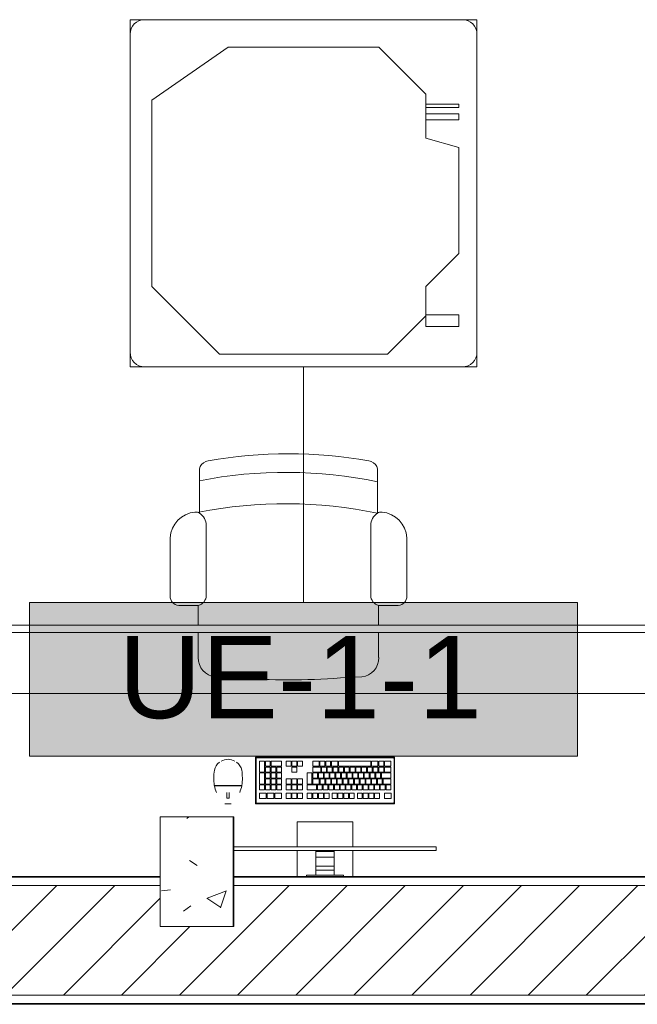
# Model space of a CAD drawing. Header units: metres. Extents: x 3 to 42.2, y -72.9 to -48.7.
# Tile 7 of 189: x 14.7 to 16.4, y -71.9 to -69.2. Entities that reach past the tile are written whole.
import ezdxf

# ---------------------------------------------------------------- set-up
doc = ezdxf.new("R2010")
doc.units = ezdxf.units.M
for name, color, linetype, lineweight in [('A-COLS', 7, 'Continuous', 18), ('A-FLOR', 7, 'Continuous', 18), ('A-GENM', 7, 'Continuous', 18), ('A-WALL', 7, 'Continuous', 18), ('A-WALL-PATT', 7, 'Continuous', 18), ('I-FURN', 7, 'Continuous', 18), ('M-EQPM', 7, 'Continuous', 18), ('S-COLS', 7, 'Continuous', 18)]:
    doc.layers.add(name, color=color, linetype=linetype, lineweight=lineweight)
doc.layers.add('M-EQPM-IDEN', color=1, linetype='Continuous', lineweight=9, true_color=0xff0000)
doc.styles.add('Arial_2', font='arial.ttf', dxfattribs={"height": 0.225})
pattern_1 = [(50, (21.555, -62.929), (0.546555, -0.047815), [0.05715, -0.62865]), (355, (21.555, -62.929), (-0.105728, 0.573166), [0.04572, -0.50292]), (100.451, (21.601, -62.933), (0.440828, 0.52535), [0.04857, -0.53427]), (46.184, (21.555, -62.776), (0.813237, -0.12613), [0.08573, -0.94298]), (96.636, (21.623, -62.787), (0.71221, 0.742287), [0.07286, -0.80141]), (351.184, (21.555, -62.776), (0.712217, 0.742274), [0.06858, -0.75438]), (21, (21.631, -62.814), (0.454846, -0.306795), [0.05715, -0.62865]), (326, (21.631, -62.814), (0.185405, 0.55256), [0.04572, -0.50292]), (71.451, (21.669, -62.84), (0.64025, 0.245763), [0.04857, -0.53427]), (37.5, (21.555, -62.929), (0.009261, 0.2536672), [0.02515, -0.47168, 0.02515, -0.48539, -0.50482]), (37.5, (21.555, -62.929), (0.009261, 0.2536672), [-1.007, 0.02515, -0.47968]), (7.5, (21.555, -62.929), (0.200456, 0.300546), [0.02515, -0.26594, 0.02515, -0.46025, -0.1924]), (7.5, (21.555, -62.929), (0.200456, 0.300546), [-0.77648, 0.02515, -0.16726]), (327.5, (21.385, -62.929), (0.4067682, -0.0171882), [0.02515, -0.16535, 0.02515, -0.56921, -0.78867]), (327.5, (21.385, -62.929), (0.4067682, -0.0171882), [-0.78486, 0.02515, -0.76352]), (317.5, (21.309, -62.929), (0.444383, 0.076279), [0.02515, -0.2225, 0.02515, -0.36957, -0.56007]), (317.5, (21.309, -62.929), (0.444383, 0.076279), [-0.64237, 0.02515, -0.53492])]

# ---------------------------------------------------------------- blocks, each defined once
blk = doc.blocks.new('CADEIRA GIRATÓRIA OPERACIONAL COM BRAÇO - High Back Fully Upholstered-1901921-1PAV')
at = {"layer": 'I-FURN', "color": 253, "true_color": 0xaaaaaa}
for p, q in [((-0.1421, -0.0052), (-0.2007, -0.0078)), ((0.2007, -0.0078), (0.1421, -0.0052)), ((-0.2469, -0.0612), (-0.2469, -0.1292)), ((0.2469, -0.1292), (0.2469, -0.0612)), ((-0.2469, -0.1492), (-0.2469, -0.2036)), ((0.2469, -0.2036), (0.2469, -0.1492)), ((-0.2469, -0.2036), (-0.3007, -0.2036)), ((0.3007, -0.2036), (0.2469, -0.2036)), ((-0.3242, -0.2293), (-0.3242, -0.3887)), ((-0.2252, -0.2315), (-0.2252, -0.4225)), ((0.2252, -0.2315), (0.2252, -0.4225)), ((0.3242, -0.3887), (0.3242, -0.2293)), ((-0.2439, -0.4559), (-0.2439, -0.5772)), ((0.2439, -0.5772), (0.2439, -0.4559))]:
    blk.add_line(p, q, dxfattribs=at)
for centre, radius, start, end in [((0, -1.953), 1.953, 85.8275, 94.1725), ((-0.195, -0.0595), 0.052, 96.2753, 181.8688), ((0.195, -0.0595), 0.052, 358.1312, 83.7247), ((-0.2983, -0.2293), 0.0259, 95.2759, 180), ((-0.2539, -0.2315), 0.0287, 360, 75.9119), ((0.2539, -0.2315), 0.0287, 104.0881, 180), ((0.2983, -0.2293), 0.0259, 360, 84.7241), ((-0.2492, -0.3843), 0.0751, 183.3831, 264.7806), ((0.2492, -0.3843), 0.0751, 275.2194, 356.6169), ((-0.2643, -0.4225), 0.0391, 301.4893, 360), ((0.2643, -0.4225), 0.0391, 180, 238.5107), ((-0.2543, -0.4408), 0.0184, 264.7806, 304.7545), ((0.0083, 0.7541), 1.236, 258.2294, 281.0827), ((0.2543, -0.4408), 0.0184, 235.2455, 275.2194), ((0.2543, -0.4408), 0.0184, 235.2455, 275.2194), ((0.0063, 0.6682), 1.236, 258.3229, 281.0827), ((-0.2192, -0.5734), 0.0249, 188.7931, 252.7089), ((0.2192, -0.5734), 0.0249, 287.2911, 351.2069), ((-0.1985, -0.5252), 0.0773, 248.6542, 253.5306), ((0, 0.6572), 1.2757, 260.0509, 279.9491), ((0.1985, -0.5252), 0.0773, 286.4694, 291.3458)]:
    blk.add_arc(centre, radius, start, end, dxfattribs=at)
blk = doc.blocks.new('COMPUTADOR_ TECLADO_MONITOR_MOUSE - Keyboard-V24-1PAV')
at = {"layer": 'A-GENM', "color": 253, "true_color": 0xaaaaaa}
for p, q in [((-0.0762, 0.1278), (-0.0762, 0.1989)), ((-0.0508, 0.1957), (-0.0508, 0.1989)), ((0.0508, 0.1957), (-0.0508, 0.1957)), ((-0.0254, 0.19), (-0.0254, 0.1957)), ((-0.0254, 0.19), (-0.0254, 0.182)), ((0.0254, 0.1957), (0.0254, 0.19)), ((0.0254, 0.182), (0.0254, 0.19)), ((0.0508, 0.1989), (0.0508, 0.1957)), ((0.0762, 0.1989), (0.0762, 0.1278)), ((-0.0254, 0.1711), (-0.0254, 0.182)), ((-0.0254, 0.182), (0.0254, 0.182)), ((-0.0254, 0.1461), (-0.0254, 0.1711)), ((-0.0254, 0.1711), (0.0254, 0.1711)), ((0.0254, 0.182), (0.0254, 0.1711)), ((0.0254, 0.1711), (0.0254, 0.1461)), ((-0.0254, 0.131), (-0.0254, 0.1461)), ((-0.0254, 0.1461), (0.0254, 0.1461)), ((0.0254, 0.1461), (0.0254, 0.131)), ((-0.3048, 0.1278), (-0.3048, 0.1183)), ((-0.3046, 0.1278), (-0.3048, 0.1278)), ((-0.2984, 0.1278), (-0.3048, 0.1278)), ((-0.3048, 0.1183), (-0.2984, 0.1183)), ((-0.3048, 0.1183), (-0.3046, 0.1183)), ((-0.2984, 0.1278), (0.2501, 0.1278)), ((0.2501, 0.1183), (-0.2984, 0.1183)), ((-0.0762, 0.0496), (-0.0762, 0.1183)), ((-0.0254, 0.1278), (-0.0254, 0.131)), ((-0.0254, 0.131), (0.0254, 0.131)), ((-0.0254, 0.1278), (0.0254, 0.1278)), ((0.0254, 0.131), (0.0254, 0.1278)), ((0.0762, 0.1183), (0.0762, 0.0496)), ((-0.0762, 0.0496), (0.0762, 0.0496)), ((-0.1905, 0), (0.1905, 0)), ((-0.1905, -0.127), (-0.1905, 0)), ((-0.1889, -0.0032), (-0.1889, -0.1238)), ((0.1873, -0.0016), (-0.1873, -0.0016)), ((-0.1632, -0.0146), (-0.1808, -0.0146)), ((-0.1808, -0.0146), (-0.1808, -0.0285)), ((-0.1632, -0.0285), (-0.1632, -0.0146)), ((-0.1358, -0.0146), (-0.149, -0.0146)), ((-0.149, -0.0146), (-0.149, -0.0285)), ((-0.1358, -0.0285), (-0.1358, -0.0146)), ((-0.1201, -0.0146), (-0.1333, -0.0146)), ((-0.1333, -0.0146), (-0.1333, -0.0285)), ((-0.1201, -0.0285), (-0.1201, -0.0146)), ((-0.1044, -0.0146), (-0.1177, -0.0146)), ((-0.1177, -0.0146), (-0.1177, -0.0285)), ((-0.1044, -0.0285), (-0.1044, -0.0146)), ((-0.0887, -0.0146), (-0.102, -0.0146)), ((-0.102, -0.0146), (-0.102, -0.0285)), ((-0.0887, -0.0285), (-0.0887, -0.0146)), ((-0.0668, -0.0146), (-0.0801, -0.0146)), ((-0.0801, -0.0146), (-0.0801, -0.0285)), ((-0.0668, -0.0285), (-0.0668, -0.0146)), ((-0.0512, -0.0146), (-0.0644, -0.0146)), ((-0.0644, -0.0146), (-0.0644, -0.0285)), ((-0.0512, -0.0285), (-0.0512, -0.0146)), ((-0.0355, -0.0146), (-0.0488, -0.0146)), ((-0.0488, -0.0146), (-0.0488, -0.0285)), ((-0.0355, -0.0285), (-0.0355, -0.0146)), ((-0.0198, -0.0146), (-0.0331, -0.0146)), ((-0.0331, -0.0146), (-0.0331, -0.0285)), ((-0.0198, -0.0285), (-0.0198, -0.0146)), ((0.0021, -0.0146), (-0.0112, -0.0146)), ((-0.0112, -0.0146), (-0.0112, -0.0285)), ((0.0021, -0.0285), (0.0021, -0.0146)), ((0.0177, -0.0146), (0.0045, -0.0146)), ((0.0045, -0.0146), (0.0045, -0.0285)), ((0.0177, -0.0285), (0.0177, -0.0146)), ((0.0334, -0.0146), (0.0202, -0.0146)), ((0.0202, -0.0146), (0.0202, -0.0285)), ((0.0334, -0.0285), (0.0334, -0.0146)), ((0.0491, -0.0146), (0.0358, -0.0146)), ((0.0358, -0.0146), (0.0358, -0.0285)), ((0.0491, -0.0285), (0.0491, -0.0146)), ((0.075, -0.0146), (0.0617, -0.0146)), ((0.0617, -0.0146), (0.0617, -0.0285)), ((0.075, -0.0285), (0.075, -0.0146)), ((0.0906, -0.0146), (0.0774, -0.0146)), ((0.0774, -0.0146), (0.0774, -0.0285)), ((0.0906, -0.0285), (0.0906, -0.0146)), ((0.1063, -0.0146), (0.093, -0.0146)), ((0.093, -0.0146), (0.093, -0.0285)), ((0.1063, -0.0285), (0.1063, -0.0146)), ((0.1372, -0.0146), (0.1188, -0.0146)), ((0.1188, -0.0146), (0.1188, -0.0285)), ((0.1372, -0.0285), (0.1372, -0.0146)), ((0.1581, -0.0146), (0.1398, -0.0146)), ((0.1398, -0.0146), (0.1398, -0.0285)), ((0.1581, -0.0285), (0.1581, -0.0146)), ((0.1791, -0.0146), (0.1607, -0.0146)), ((0.1607, -0.0146), (0.1607, -0.0285)), ((0.1791, -0.0285), (0.1791, -0.0146)), ((0.1889, -0.1238), (0.1889, -0.0032)), ((0.1905, 0), (0.1905, -0.127)), ((0.2742, 0), (0.2569, 0)), ((0.2686, -0.0156), (0.2622, -0.0156)), ((0.2622, -0.0156), (0.2622, -0.0303)), ((0.2686, -0.0303), (0.2686, -0.0156)), ((-0.1808, -0.0285), (-0.1632, -0.0285)), ((-0.1671, -0.0376), (-0.1804, -0.0376)), ((-0.1804, -0.0376), (-0.1804, -0.0515)), ((-0.1804, -0.0515), (-0.1671, -0.0515)), ((-0.1671, -0.0515), (-0.1671, -0.0376)), ((-0.1514, -0.0376), (-0.1647, -0.0376)), ((-0.1647, -0.0376), (-0.1647, -0.0515)), ((-0.1647, -0.0515), (-0.1514, -0.0515)), ((-0.1514, -0.0515), (-0.1514, -0.0376)), ((-0.149, -0.0285), (-0.1358, -0.0285)), ((-0.1358, -0.0376), (-0.149, -0.0376)), ((-0.149, -0.0376), (-0.149, -0.0515)), ((-0.149, -0.0515), (-0.1358, -0.0515)), ((-0.1358, -0.0515), (-0.1358, -0.0376)), ((-0.1333, -0.0285), (-0.1201, -0.0285)), ((-0.1201, -0.0376), (-0.1333, -0.0376)), ((-0.1333, -0.0376), (-0.1333, -0.0515)), ((-0.1333, -0.0515), (-0.1201, -0.0515)), ((-0.1201, -0.0515), (-0.1201, -0.0376)), ((-0.1177, -0.0285), (-0.1044, -0.0285)), ((-0.1044, -0.0376), (-0.1177, -0.0376)), ((-0.1177, -0.0376), (-0.1177, -0.0515)), ((-0.1177, -0.0515), (-0.1044, -0.0515)), ((-0.1044, -0.0515), (-0.1044, -0.0376)), ((-0.102, -0.0285), (-0.0887, -0.0285)), ((-0.0887, -0.0376), (-0.102, -0.0376)), ((-0.102, -0.0376), (-0.102, -0.0515)), ((-0.102, -0.0515), (-0.0887, -0.0515)), ((-0.0887, -0.0515), (-0.0887, -0.0376)), ((-0.0731, -0.0376), (-0.0863, -0.0376)), ((-0.0863, -0.0376), (-0.0863, -0.0515)), ((-0.0863, -0.0515), (-0.0731, -0.0515)), ((-0.0801, -0.0285), (-0.0668, -0.0285)), ((-0.0731, -0.0515), (-0.0731, -0.0376)), ((-0.0574, -0.0376), (-0.0706, -0.0376)), ((-0.0706, -0.0376), (-0.0706, -0.0515)), ((-0.0706, -0.0515), (-0.0574, -0.0515)), ((-0.0644, -0.0285), (-0.0512, -0.0285)), ((-0.0574, -0.0515), (-0.0574, -0.0376)), ((-0.0417, -0.0376), (-0.055, -0.0376)), ((-0.055, -0.0376), (-0.055, -0.0515)), ((-0.055, -0.0515), (-0.0417, -0.0515)), ((-0.0488, -0.0285), (-0.0355, -0.0285)), ((-0.0417, -0.0515), (-0.0417, -0.0376)), ((-0.026, -0.0376), (-0.0393, -0.0376)), ((-0.0393, -0.0376), (-0.0393, -0.0515)), ((-0.0393, -0.0515), (-0.026, -0.0515)), ((-0.0331, -0.0285), (-0.0198, -0.0285)), ((-0.026, -0.0515), (-0.026, -0.0376)), ((-0.0103, -0.0376), (-0.0236, -0.0376)), ((-0.0236, -0.0376), (-0.0236, -0.0515)), ((-0.0236, -0.0515), (-0.0103, -0.0515)), ((-0.0112, -0.0285), (0.0021, -0.0285)), ((-0.0103, -0.0515), (-0.0103, -0.0376)), ((0.0053, -0.0376), (-0.0079, -0.0376)), ((-0.0079, -0.0376), (-0.0079, -0.0515)), ((-0.0079, -0.0515), (0.0053, -0.0515)), ((0.0045, -0.0285), (0.0177, -0.0285)), ((0.0053, -0.0515), (0.0053, -0.0376)), ((0.021, -0.0376), (0.0077, -0.0376)), ((0.0077, -0.0376), (0.0077, -0.0515)), ((0.0077, -0.0515), (0.021, -0.0515)), ((0.0202, -0.0285), (0.0334, -0.0285)), ((0.021, -0.0515), (0.021, -0.0376)), ((0.0491, -0.0376), (0.0234, -0.0376)), ((0.0234, -0.0376), (0.0234, -0.0515)), ((0.0234, -0.0515), (0.0491, -0.0515)), ((0.0358, -0.0285), (0.0491, -0.0285)), ((0.0491, -0.0515), (0.0491, -0.0376)), ((0.0617, -0.0285), (0.075, -0.0285)), ((0.075, -0.0376), (0.0617, -0.0376)), ((0.0617, -0.0376), (0.0617, -0.0515)), ((0.0617, -0.0515), (0.075, -0.0515)), ((0.075, -0.0515), (0.075, -0.0376)), ((0.0774, -0.0285), (0.0906, -0.0285)), ((0.0906, -0.0376), (0.0774, -0.0376)), ((0.0774, -0.0376), (0.0774, -0.0515)), ((0.0774, -0.0515), (0.0906, -0.0515)), ((0.0906, -0.0515), (0.0906, -0.0376)), ((0.093, -0.0285), (0.1063, -0.0285)), ((0.1063, -0.0376), (0.093, -0.0376)), ((0.093, -0.0376), (0.093, -0.0515)), ((0.093, -0.0515), (0.1063, -0.0515)), ((0.1063, -0.0515), (0.1063, -0.0376)), ((0.1188, -0.0285), (0.1372, -0.0285)), ((0.1321, -0.0376), (0.1188, -0.0376)), ((0.1188, -0.0376), (0.1188, -0.0515)), ((0.1188, -0.0515), (0.1321, -0.0515)), ((0.1321, -0.0515), (0.1321, -0.0376)), ((0.1477, -0.0376), (0.1345, -0.0376)), ((0.1345, -0.0376), (0.1345, -0.0515)), ((0.1345, -0.0515), (0.1477, -0.0515)), ((0.1398, -0.0285), (0.1581, -0.0285)), ((0.1477, -0.0515), (0.1477, -0.0376)), ((0.1634, -0.0376), (0.1501, -0.0376)), ((0.1501, -0.0376), (0.1501, -0.0515)), ((0.1501, -0.0515), (0.1634, -0.0515)), ((0.1607, -0.0285), (0.1791, -0.0285)), ((0.1634, -0.0515), (0.1634, -0.0376)), ((0.1791, -0.0376), (0.1658, -0.0376)), ((0.1658, -0.0376), (0.1658, -0.0515)), ((0.1658, -0.0515), (0.1791, -0.0515)), ((0.1791, -0.0515), (0.1791, -0.0376)), ((0.3031, -0.0502), (0.228, -0.0502)), ((0.303, -0.0493), (0.2281, -0.0493)), ((0.229, -0.0493), (0.229, -0.0502)), ((0.229, -0.0502), (0.229, -0.0493)), ((0.3022, -0.0502), (0.3022, -0.0493)), ((0.3022, -0.0493), (0.3022, -0.0502)), ((-0.1591, -0.0539), (-0.1804, -0.0539)), ((-0.1804, -0.0539), (-0.1804, -0.0678)), ((-0.1804, -0.0678), (-0.1591, -0.0678)), ((-0.1547, -0.0702), (-0.1804, -0.0702)), ((-0.1804, -0.0702), (-0.1804, -0.0841)), ((-0.1591, -0.0678), (-0.1591, -0.0539)), ((-0.1434, -0.0539), (-0.1566, -0.0539)), ((-0.1566, -0.0539), (-0.1566, -0.0678)), ((-0.1566, -0.0678), (-0.1434, -0.0678)), ((-0.1547, -0.0841), (-0.1547, -0.0702)), ((-0.139, -0.0702), (-0.1523, -0.0702)), ((-0.1523, -0.0702), (-0.1523, -0.0841)), ((-0.1434, -0.0678), (-0.1434, -0.0539)), ((-0.1277, -0.0539), (-0.141, -0.0539)), ((-0.141, -0.0539), (-0.141, -0.0678)), ((-0.141, -0.0678), (-0.1277, -0.0678)), ((-0.139, -0.0841), (-0.139, -0.0702)), ((-0.1233, -0.0702), (-0.1366, -0.0702)), ((-0.1366, -0.0702), (-0.1366, -0.0841)), ((-0.1277, -0.0678), (-0.1277, -0.0539)), ((-0.112, -0.0539), (-0.1253, -0.0539)), ((-0.1253, -0.0539), (-0.1253, -0.0678)), ((-0.1253, -0.0678), (-0.112, -0.0678)), ((-0.1233, -0.0841), (-0.1233, -0.0702)), ((-0.1076, -0.0702), (-0.1209, -0.0702)), ((-0.1209, -0.0702), (-0.1209, -0.0841)), ((-0.112, -0.0678), (-0.112, -0.0539)), ((-0.0964, -0.0539), (-0.1096, -0.0539)), ((-0.1096, -0.0539), (-0.1096, -0.0678)), ((-0.1096, -0.0678), (-0.0964, -0.0678)), ((-0.1076, -0.0841), (-0.1076, -0.0702)), ((-0.092, -0.0702), (-0.1052, -0.0702)), ((-0.1052, -0.0702), (-0.1052, -0.0841)), ((-0.0964, -0.0678), (-0.0964, -0.0539)), ((-0.0807, -0.0539), (-0.0939, -0.0539)), ((-0.0939, -0.0539), (-0.0939, -0.0678)), ((-0.0939, -0.0678), (-0.0807, -0.0678)), ((-0.092, -0.0841), (-0.092, -0.0702)), ((-0.0763, -0.0702), (-0.0896, -0.0702)), ((-0.0896, -0.0702), (-0.0896, -0.0841)), ((-0.0807, -0.0678), (-0.0807, -0.0539)), ((-0.065, -0.0539), (-0.0783, -0.0539)), ((-0.0783, -0.0539), (-0.0783, -0.0678)), ((-0.0783, -0.0678), (-0.065, -0.0678)), ((-0.0763, -0.0841), (-0.0763, -0.0702)), ((-0.0606, -0.0702), (-0.0739, -0.0702)), ((-0.0739, -0.0702), (-0.0739, -0.0841)), ((-0.065, -0.0678), (-0.065, -0.0539)), ((-0.0493, -0.0539), (-0.0626, -0.0539)), ((-0.0626, -0.0539), (-0.0626, -0.0678)), ((-0.0626, -0.0678), (-0.0493, -0.0678)), ((-0.0606, -0.0841), (-0.0606, -0.0702)), ((-0.0449, -0.0702), (-0.0582, -0.0702)), ((-0.0582, -0.0702), (-0.0582, -0.0841)), ((-0.0493, -0.0678), (-0.0493, -0.0539)), ((-0.0336, -0.0539), (-0.0469, -0.0539)), ((-0.0469, -0.0539), (-0.0469, -0.0678)), ((-0.0469, -0.0678), (-0.0336, -0.0678)), ((-0.0449, -0.0841), (-0.0449, -0.0702)), ((-0.0293, -0.0702), (-0.0425, -0.0702)), ((-0.0425, -0.0702), (-0.0425, -0.0841)), ((-0.0336, -0.0678), (-0.0336, -0.0539)), ((-0.018, -0.0539), (-0.0312, -0.0539)), ((-0.0312, -0.0539), (-0.0312, -0.0678)), ((-0.0312, -0.0678), (-0.018, -0.0678)), ((-0.0293, -0.0841), (-0.0293, -0.0702)), ((-0.0136, -0.0702), (-0.0268, -0.0702)), ((-0.0268, -0.0702), (-0.0268, -0.0841)), ((-0.018, -0.0678), (-0.018, -0.0539)), ((-0.0023, -0.0539), (-0.0156, -0.0539)), ((-0.0156, -0.0539), (-0.0156, -0.0678)), ((-0.0156, -0.0678), (-0.0023, -0.0678)), ((-0.0136, -0.0841), (-0.0136, -0.0702)), ((0.0021, -0.0702), (-0.0112, -0.0702)), ((-0.0112, -0.0702), (-0.0112, -0.0841)), ((-0.0023, -0.0678), (-0.0023, -0.0539)), ((0.0134, -0.0539), (0.0001, -0.0539)), ((0.0001, -0.0539), (0.0001, -0.0678)), ((0.0001, -0.0678), (0.0134, -0.0678)), ((0.0021, -0.0841), (0.0021, -0.0702)), ((0.0178, -0.0702), (0.0045, -0.0702)), ((0.0045, -0.0702), (0.0045, -0.0841)), ((0.0134, -0.0678), (0.0134, -0.0539)), ((0.0334, -0.0539), (0.0158, -0.0539)), ((0.0158, -0.0539), (0.0158, -0.0678)), ((0.0158, -0.0678), (0.0334, -0.0678)), ((0.0178, -0.0841), (0.0178, -0.0702)), ((0.0334, -0.0702), (0.0202, -0.0702)), ((0.0202, -0.0702), (0.0202, -0.0841)), ((0.0334, -0.0678), (0.0334, -0.0539)), ((0.0334, -0.0841), (0.0334, -0.0702)), ((0.0491, -0.0539), (0.0359, -0.0539)), ((0.0359, -0.0539), (0.0359, -0.0841)), ((0.0491, -0.0841), (0.0491, -0.0539)), ((0.0617, -0.0539), (0.0617, -0.0678)), ((0.075, -0.0539), (0.0617, -0.0539)), ((0.0617, -0.0678), (0.075, -0.0678)), ((0.075, -0.0678), (0.075, -0.0539)), ((0.0774, -0.0539), (0.0774, -0.0678)), ((0.0906, -0.0539), (0.0774, -0.0539)), ((0.0774, -0.0678), (0.0906, -0.0678)), ((0.0906, -0.0678), (0.0906, -0.0539)), ((0.093, -0.0539), (0.093, -0.0678)), ((0.1063, -0.0539), (0.093, -0.0539)), ((0.093, -0.0678), (0.1063, -0.0678)), ((0.1063, -0.0678), (0.1063, -0.0539)), ((0.1321, -0.0539), (0.1188, -0.0539)), ((0.1188, -0.0539), (0.1188, -0.0678)), ((0.1188, -0.0678), (0.1321, -0.0678)), ((0.1321, -0.0702), (0.1188, -0.0702)), ((0.1188, -0.0702), (0.1188, -0.0841)), ((0.1321, -0.0678), (0.1321, -0.0539)), ((0.1321, -0.0841), (0.1321, -0.0702)), ((0.1477, -0.0539), (0.1345, -0.0539)), ((0.1345, -0.0539), (0.1345, -0.0678)), ((0.1345, -0.0678), (0.1477, -0.0678)), ((0.1477, -0.0702), (0.1345, -0.0702)), ((0.1345, -0.0702), (0.1345, -0.0841)), ((0.1477, -0.0678), (0.1477, -0.0539)), ((0.1477, -0.0841), (0.1477, -0.0702)), ((0.1634, -0.0539), (0.1501, -0.0539)), ((0.1501, -0.0539), (0.1501, -0.0678)), ((0.1501, -0.0678), (0.1634, -0.0678)), ((0.1634, -0.0702), (0.1501, -0.0702)), ((0.1501, -0.0702), (0.1501, -0.0841)), ((0.1634, -0.0678), (0.1634, -0.0539)), ((0.1634, -0.0841), (0.1634, -0.0702)), ((0.1791, -0.0539), (0.1658, -0.0539)), ((0.1658, -0.0539), (0.1658, -0.0841)), ((0.1791, -0.0841), (0.1791, -0.0539)), ((-0.1804, -0.0841), (-0.1547, -0.0841)), ((-0.163, -0.0865), (-0.1804, -0.0865)), ((-0.1804, -0.0865), (-0.1804, -0.1004)), ((-0.1804, -0.1004), (-0.163, -0.1004)), ((-0.163, -0.1028), (-0.1804, -0.1028)), ((-0.1804, -0.1028), (-0.1804, -0.1167)), ((-0.163, -0.1004), (-0.163, -0.0865)), ((-0.163, -0.1167), (-0.163, -0.1028)), ((-0.1473, -0.0865), (-0.1606, -0.0865)), ((-0.1606, -0.0865), (-0.1606, -0.1004)), ((-0.1606, -0.1004), (-0.1473, -0.1004)), ((-0.1473, -0.1028), (-0.1606, -0.1028)), ((-0.1606, -0.1028), (-0.1606, -0.1167)), ((-0.1523, -0.0841), (-0.139, -0.0841)), ((-0.1473, -0.1004), (-0.1473, -0.0865)), ((-0.1473, -0.1167), (-0.1473, -0.1028)), ((-0.1317, -0.0865), (-0.1449, -0.0865)), ((-0.1449, -0.0865), (-0.1449, -0.1004)), ((-0.1449, -0.1004), (-0.1317, -0.1004)), ((-0.1275, -0.1028), (-0.1449, -0.1028)), ((-0.1449, -0.1028), (-0.1449, -0.1167)), ((-0.1366, -0.0841), (-0.1233, -0.0841)), ((-0.1317, -0.1004), (-0.1317, -0.0865)), ((-0.116, -0.0865), (-0.1292, -0.0865)), ((-0.1292, -0.0865), (-0.1292, -0.1004)), ((-0.1292, -0.1004), (-0.116, -0.1004)), ((-0.1275, -0.1167), (-0.1275, -0.1028)), ((-0.0372, -0.1028), (-0.1251, -0.1028)), ((-0.1251, -0.1028), (-0.1251, -0.1167)), ((-0.1209, -0.0841), (-0.1076, -0.0841)), ((-0.116, -0.1004), (-0.116, -0.0865)), ((-0.1003, -0.0865), (-0.1136, -0.0865)), ((-0.1136, -0.0865), (-0.1136, -0.1004)), ((-0.1136, -0.1004), (-0.1003, -0.1004)), ((-0.1052, -0.0841), (-0.092, -0.0841)), ((-0.1003, -0.1004), (-0.1003, -0.0865)), ((-0.0846, -0.0865), (-0.0979, -0.0865)), ((-0.0979, -0.0865), (-0.0979, -0.1004)), ((-0.0979, -0.1004), (-0.0846, -0.1004)), ((-0.0896, -0.0841), (-0.0763, -0.0841)), ((-0.0846, -0.1004), (-0.0846, -0.0865)), ((-0.069, -0.0865), (-0.0822, -0.0865)), ((-0.0822, -0.0865), (-0.0822, -0.1004)), ((-0.0822, -0.1004), (-0.069, -0.1004)), ((-0.0739, -0.0841), (-0.0606, -0.0841)), ((-0.069, -0.1004), (-0.069, -0.0865)), ((-0.0533, -0.0865), (-0.0665, -0.0865)), ((-0.0665, -0.0865), (-0.0665, -0.1004)), ((-0.0665, -0.1004), (-0.0533, -0.1004)), ((-0.0582, -0.0841), (-0.0449, -0.0841)), ((-0.0533, -0.1004), (-0.0533, -0.0865)), ((-0.0376, -0.0865), (-0.0509, -0.0865)), ((-0.0509, -0.0865), (-0.0509, -0.1004)), ((-0.0509, -0.1004), (-0.0376, -0.1004)), ((-0.0425, -0.0841), (-0.0293, -0.0841)), ((-0.0376, -0.1004), (-0.0376, -0.0865)), ((-0.0372, -0.1167), (-0.0372, -0.1028)), ((-0.0219, -0.0865), (-0.0352, -0.0865)), ((-0.0352, -0.0865), (-0.0352, -0.1004)), ((-0.0352, -0.1004), (-0.0219, -0.1004)), ((-0.0176, -0.1028), (-0.0348, -0.1028)), ((-0.0348, -0.1028), (-0.0348, -0.1167)), ((-0.0268, -0.0841), (-0.0136, -0.0841)), ((-0.0219, -0.1004), (-0.0219, -0.0865)), ((-0.0062, -0.0865), (-0.0195, -0.0865)), ((-0.0195, -0.0865), (-0.0195, -0.1004)), ((-0.0195, -0.1004), (-0.0062, -0.1004)), ((-0.0176, -0.1167), (-0.0176, -0.1028)), ((-0.0019, -0.1028), (-0.0152, -0.1028)), ((-0.0152, -0.1028), (-0.0152, -0.1167)), ((-0.0112, -0.0841), (0.0021, -0.0841)), ((-0.0062, -0.1004), (-0.0062, -0.0865)), ((0.0094, -0.0865), (-0.0038, -0.0865)), ((-0.0038, -0.0865), (-0.0038, -0.1004)), ((-0.0038, -0.1004), (0.0094, -0.1004)), ((-0.0019, -0.1167), (-0.0019, -0.1028)), ((0.0138, -0.1028), (0.0005, -0.1028)), ((0.0005, -0.1028), (0.0005, -0.1167)), ((0.0045, -0.0841), (0.0178, -0.0841)), ((0.0094, -0.1004), (0.0094, -0.0865)), ((0.0334, -0.0865), (0.0118, -0.0865)), ((0.0118, -0.0865), (0.0118, -0.1004)), ((0.0118, -0.1004), (0.0334, -0.1004)), ((0.0138, -0.1167), (0.0138, -0.1028)), ((0.0334, -0.1028), (0.0162, -0.1028)), ((0.0162, -0.1028), (0.0162, -0.1167)), ((0.0202, -0.0841), (0.0334, -0.0841)), ((0.0334, -0.1004), (0.0334, -0.0865)), ((0.0334, -0.1167), (0.0334, -0.1028)), ((0.0359, -0.0841), (0.0491, -0.0841)), ((0.0617, -0.1028), (0.0617, -0.1167)), ((0.075, -0.1028), (0.0617, -0.1028)), ((0.075, -0.1167), (0.075, -0.1028)), ((0.0906, -0.0865), (0.0774, -0.0865)), ((0.0774, -0.0865), (0.0774, -0.1004)), ((0.0774, -0.1004), (0.0906, -0.1004)), ((0.0774, -0.1028), (0.0774, -0.1167)), ((0.0906, -0.1028), (0.0774, -0.1028)), ((0.0906, -0.1004), (0.0906, -0.0865)), ((0.0906, -0.1167), (0.0906, -0.1028)), ((0.093, -0.1028), (0.093, -0.1167)), ((0.1063, -0.1028), (0.093, -0.1028)), ((0.1063, -0.1167), (0.1063, -0.1028)), ((0.1188, -0.0841), (0.1321, -0.0841)), ((0.1321, -0.0865), (0.1188, -0.0865)), ((0.1188, -0.0865), (0.1188, -0.1004)), ((0.1188, -0.1004), (0.1321, -0.1004)), ((0.1477, -0.1028), (0.1188, -0.1028)), ((0.1188, -0.1028), (0.1188, -0.1167)), ((0.1321, -0.1004), (0.1321, -0.0865)), ((0.1345, -0.0841), (0.1477, -0.0841)), ((0.1477, -0.0865), (0.1345, -0.0865)), ((0.1345, -0.0865), (0.1345, -0.1004)), ((0.1345, -0.1004), (0.1477, -0.1004)), ((0.1477, -0.1004), (0.1477, -0.0865)), ((0.1477, -0.1167), (0.1477, -0.1028)), ((0.1501, -0.0841), (0.1634, -0.0841)), ((0.1634, -0.0865), (0.1501, -0.0865)), ((0.1501, -0.0865), (0.1501, -0.1004)), ((0.1501, -0.1004), (0.1634, -0.1004)), ((0.1634, -0.1028), (0.1501, -0.1028)), ((0.1501, -0.1028), (0.1501, -0.1167)), ((0.1634, -0.1004), (0.1634, -0.0865)), ((0.1634, -0.1167), (0.1634, -0.1028)), ((0.1658, -0.0841), (0.1791, -0.0841)), ((0.1791, -0.0865), (0.1658, -0.0865)), ((0.1658, -0.0865), (0.1658, -0.1167)), ((0.1791, -0.1167), (0.1791, -0.0865)), ((0.1905, -0.127), (-0.1905, -0.127)), ((-0.1873, -0.1254), (0.1873, -0.1254)), ((-0.1804, -0.1167), (-0.163, -0.1167)), ((-0.1606, -0.1167), (-0.1473, -0.1167)), ((-0.1449, -0.1167), (-0.1275, -0.1167)), ((-0.1251, -0.1167), (-0.0372, -0.1167)), ((-0.0348, -0.1167), (-0.0176, -0.1167)), ((-0.0152, -0.1167), (-0.0019, -0.1167)), ((0.0005, -0.1167), (0.0138, -0.1167)), ((0.0162, -0.1167), (0.0334, -0.1167)), ((0.0617, -0.1167), (0.075, -0.1167)), ((0.0774, -0.1167), (0.0906, -0.1167)), ((0.093, -0.1167), (0.1063, -0.1167)), ((0.1188, -0.1167), (0.1477, -0.1167)), ((0.1501, -0.1167), (0.1634, -0.1167)), ((0.1658, -0.1167), (0.1791, -0.1167))]:
    blk.add_line(p, q, dxfattribs=at)
for centre, radius, start, end in [((-0.1873, -0.0032), 0.00159, 90, 180), ((0.1873, -0.0032), 0.00159, 0, 90), ((0.3509, -0.0704), 0.1246, 170.6435, 189.7343), ((0.3085, -0.0631), 0.0815, 156.5946, 170.2657), ((0.2227, -0.0631), 0.0815, 9.7343, 23.4054), ((0.1802, -0.0704), 0.1246, 350.2657, 9.3565), ((0.2619, -0.0857), 0.0343, 189.7343, 235.0949), ((0.2692, -0.0857), 0.0343, 304.9051, 350.2657), ((-0.1873, -0.1238), 0.00159, 180, 270), ((0.1873, -0.1238), 0.00159, 270, 0), ((0.2697, -0.0694), 0.0523, 244.5006, 265.4994), ((0.2615, -0.0694), 0.0523, 274.5006, 295.4994)]:
    blk.add_arc(centre, radius, start, end, dxfattribs=at)
blk = doc.blocks.new('Concreto-Retangular-Coluna - 20 X 30-8710665-1PAV')
at = {"layer": 'S-COLS', "true_color": 0xaaaaaa}
h = blk.add_hatch(dxfattribs=at)
h.set_pattern_fill('FP_8', color=253, style=0, pattern_type=2)
h.set_pattern_definition([(50, (6.395, 8.651), (0.546555, -0.047815), [0.05715, -0.62865]), (355, (6.395, 8.651), (-0.105728, 0.573166), [0.04572, -0.50292]), (100.451, (6.441, 8.647), (0.440828, 0.52535), [0.04857, -0.53427]), (46.184, (6.395, 8.803), (0.813237, -0.12613), [0.08573, -0.94298]), (96.636, (6.463, 8.792), (0.71221, 0.74229), [0.07286, -0.80141]), (351.184, (6.395, 8.803), (0.712217, 0.742274), [0.06858, -0.75438]), (21, (6.472, 8.765), (0.454846, -0.306795), [0.05715, -0.62865]), (326, (6.472, 8.765), (0.185405, 0.55256), [0.04572, -0.50292]), (71.451, (6.51, 8.739), (0.64025, 0.245763), [0.04857, -0.53427]), (37.5, (6.395, 8.651), (0.009261, 0.2536672), [0.02515, -0.47168, 0.02515, -0.48539, -0.50483]), (37.5, (6.395, 8.651), (0.009261, 0.2536672), [-1.007, 0.02515, -0.47968]), (7.5, (6.395, 8.651), (0.200456, 0.300546), [0.02515, -0.26594, 0.02515, -0.46025, -0.19241]), (7.5, (6.395, 8.651), (0.200456, 0.300546), [-0.77648, 0.02515, -0.16726]), (327.5, (6.226, 8.651), (0.406768, -0.0171882), [0.02515, -0.16535, 0.02515, -0.56921, -0.78867]), (327.5, (6.226, 8.651), (0.406768, -0.0171882), [-0.78486, 0.02515, -0.76352]), (317.5, (6.149, 8.651), (0.444383, 0.07628), [0.02515, -0.2225, 0.02515, -0.36957, -0.56007]), (317.5, (6.149, 8.651), (0.444383, 0.07628), [-0.64237, 0.02515, -0.53492])])
h.paths.add_polyline_path([(-0.1, -0.15), (0.1, -0.15), (0.1, 0.15), (-0.1, 0.15), (-0.1, 0.027)])
at = {"layer": 'S-COLS', "color": 253, "true_color": 0xaaaaaa}
for p, q in [((0.1, 0.15), (-0.1, 0.15)), ((-0.1, 0.15), (-0.1, -0.15)), ((0.1, -0.15), (0.1, 0.15)), ((-0.1, -0.15), (0.1, -0.15))]:
    blk.add_line(p, q, dxfattribs=at)
blk = doc.blocks.new('Led_Stripe_11805 - Led_Stripe_11805-8215814-1PAV')
at = {"layer": 'A-GENM', "color": 253, "true_color": 0xaaaaaa}
for p, q in [((-2.5, 0.01), (2.5, 0.01)), ((2.5, -0.01), (-2.5, -0.01))]:
    blk.add_line(p, q, dxfattribs=at)
blk = doc.blocks.new('4 GRE - ESCOLA DE CINEMA E AUDIOVISUAL CINE REX R07_rvt-1-1PAV')
at = {"layer": 'A-WALL-PATT', "true_color": 0xd4d4d4}
h = blk.add_hatch(dxfattribs=at)
h.set_pattern_fill('FP_1', color=254, style=0, pattern_type=2)
h.set_pattern_definition(pattern_1)
h.paths.add_polyline_path([(11.4723, -71.9394), (11.4723, -71.5944), (15.0596, -71.5944), (15.0596, -71.5919), (11.4698, -71.5919), (11.4698, -71.9394)])
h.paths.add_polyline_path([(21.7923, -71.5944), (21.7923, -71.5919), (15.2596, -71.5919), (15.2596, -71.5944), (21.1911, -71.5944)])
h = blk.add_hatch(dxfattribs=at)
h.set_pattern_fill('FP_2', color=254, style=0, pattern_type=2)
h.set_pattern_definition([(45, (21.555, -62.929), (-0.0795495, 0.0795495), [])])
h.paths.add_polyline_path([(21.1911, -71.9169), (21.7923, -71.9169), (21.7923, -71.6169), (15.2596, -71.6169), (15.2596, -71.7293), (15.0596, -71.7293), (15.0596, -71.6169), (11.4948, -71.6169), (11.4948, -71.9169), (19.9582, -71.9169)])
h = blk.add_hatch(dxfattribs=at)
h.set_pattern_fill('FP_1', color=254, style=0, pattern_type=2)
h.set_pattern_definition(pattern_1)
h.paths.add_polyline_path([(21.7923, -71.9419), (21.7923, -71.9394), (11.4698, -71.9394), (11.4698, -71.9419), (19.9582, -71.9419)])
at = {"layer": 'A-FLOR', "color": 253, "true_color": 0xaaaaaa}
blk.add_line((17.436, -71.0919), (11.7198, -71.0919), dxfattribs=at)
at = {"layer": 'A-WALL', "color": 253, "true_color": 0xaaaaaa}
for p, q in [((15.0596, -71.5919), (11.4698, -71.5919)), ((11.4723, -71.5944), (15.0596, -71.5944)), ((18.936, -71.5919), (15.2596, -71.5919)), ((15.2596, -71.5944), (21.7923, -71.5944)), ((11.4948, -71.6169), (15.0596, -71.6169)), ((15.2596, -71.6169), (21.7923, -71.6169)), ((11.4948, -71.9169), (21.7923, -71.9169)), ((11.4698, -71.9419), (21.7923, -71.9419)), ((11.4723, -71.9394), (21.7923, -71.9394))]:
    blk.add_line(p, q, dxfattribs=at)
at = {"layer": 'A-GENM', "color": 253, "lineweight": 18, "true_color": 0xaaaaaa, "extrusion": (0, 0, -1), "rotation": 180}
blk.add_blockref('Led_Stripe_11805 - Led_Stripe_11805-8215814-1PAV', (-14.629, -70.9149), dxfattribs=at)
at = {"layer": 'A-GENM', "color": 253, "lineweight": 18, "true_color": 0xaaaaaa, "rotation": 180}
blk.add_blockref('COMPUTADOR_ TECLADO_MONITOR_MOUSE - Keyboard-V24-1PAV', (15.511, -71.3931), dxfattribs=at)
at = {"layer": 'I-FURN', "color": 253, "lineweight": 18, "true_color": 0xaaaaaa, "rotation": 180}
blk.add_blockref('CADEIRA GIRATÓRIA OPERACIONAL COM BRAÇO - High Back Fully Upholstered-1901921-1PAV', (15.411, -71.0541), dxfattribs=at)
at = {"layer": 'S-COLS', "color": 253, "lineweight": 18, "true_color": 0xaaaaaa}
blk.add_blockref('Concreto-Retangular-Coluna - 20 X 30-8710665-1PAV', (15.1596, -71.5793), dxfattribs=at)
blk = doc.blocks.new('Family - P53-299934-1PAV')
at = {"layer": 'S-COLS', "color": 253, "true_color": 0xaaaaaa}
for p, q in [((0.1, 0.15), (0.0986, 0.15)), ((0.1, -0.15), (0.1, 0.15)), ((0.0986, -0.15), (0.1, -0.15))]:
    blk.add_line(p, q, dxfattribs=at)
blk = doc.blocks.new('Family - P53-301573-1PAV')
at = {"layer": 'S-COLS', "color": 253, "true_color": 0xaaaaaa}
for p, q in [((0.1, 0.15), (0.0986, 0.15)), ((0.1, -0.15), (0.1, 0.15)), ((0.0986, -0.15), (0.1, -0.15))]:
    blk.add_line(p, q, dxfattribs=at)
blk = doc.blocks.new('ESTRUTURAL CINE REX _011_IFC-1-1PAV')
at = {"layer": 'A-COLS', "color": 253, "lineweight": 18, "true_color": 0xaaaaaa}
blk.add_blockref('Family - P53-301573-1PAV', (15.1609, -71.5793), dxfattribs=at)
at = {"layer": 'S-COLS', "color": 253, "lineweight": 18, "true_color": 0xaaaaaa}
blk.add_blockref('Family - P53-299934-1PAV', (15.1609, -71.5793), dxfattribs=at)
blk = doc.blocks.new('V8 K7 4V 9_0-14_0kW - MIH100Q4HN18-939145-1PAV')
at = {"layer": 'M-EQPM', "color": 1, "true_color": 0xff0000}
for p, q in [((-0.435, 0.475), (-0.475, 0.475)), ((-0.475, 0.475), (-0.475, 0.435)), ((0.435, 0.475), (-0.435, 0.475)), ((0.475, 0.475), (0.435, 0.475)), ((0.475, 0.435), (0.475, 0.475)), ((-0.475, 0.435), (-0.475, -0.435)), ((0.475, -0.435), (0.475, 0.435)), ((-0.2064, 0.3996), (-0.415, 0.255)), ((-0.415, 0.255), (-0.2064, 0.3996)), ((0.2064, 0.3996), (-0.2064, 0.3996)), ((-0.2064, 0.3996), (0.2064, 0.3996)), ((0.335, 0.271), (0.2064, 0.3996)), ((0.2064, 0.3996), (0.335, 0.271)), ((0.335, 0.151), (0.335, 0.271)), ((0.335, 0.271), (0.335, 0.151)), ((-0.415, 0.255), (-0.415, -0.255)), ((-0.415, -0.255), (-0.415, 0.255)), ((0.425, 0.2442), (0.335, 0.2442)), ((0.425, 0.2346), (0.425, 0.2442)), ((0.335, 0.2346), (0.425, 0.2346)), ((0.425, 0.2172), (0.335, 0.2172)), ((0.425, 0.2013), (0.425, 0.2172)), ((0.335, 0.2013), (0.425, 0.2013)), ((0.425, 0.125), (0.335, 0.151)), ((0.335, 0.151), (0.425, 0.125)), ((0.425, -0.165), (0.425, 0.125)), ((0.425, 0.125), (0.425, -0.165)), ((0.335, -0.255), (0.425, -0.165)), ((0.425, -0.165), (0.335, -0.255)), ((-0.415, -0.255), (-0.2296, -0.4404)), ((-0.2296, -0.4404), (-0.415, -0.255)), ((0.335, -0.335), (0.335, -0.255)), ((0.335, -0.255), (0.335, -0.335)), ((0.2296, -0.4404), (0.335, -0.335)), ((0.335, -0.335), (0.2296, -0.4404)), ((0.425, -0.333), (0.335, -0.333)), ((0.335, -0.3351), (0.335, -0.365)), ((0.425, -0.365), (0.425, -0.333)), ((0.335, -0.365), (0.425, -0.365)), ((-0.475, -0.435), (-0.475, -0.475)), ((-0.2296, -0.4404), (0.2296, -0.4404)), ((0.2296, -0.4404), (-0.2296, -0.4404)), ((0.475, -0.475), (0.475, -0.435)), ((-0.475, -0.475), (-0.435, -0.475)), ((-0.435, -0.475), (0.435, -0.475)), ((0.435, -0.475), (0.475, -0.475))]:
    blk.add_line(p, q, dxfattribs=at)
for centre, start, end in [((-0.435, 0.435), 90, 180), ((0.435, 0.435), 360, 90), ((-0.435, -0.435), 180, 270), ((0.435, -0.435), 270, 360)]:
    blk.add_arc(centre, 0.04, start, end, dxfattribs=at)
blk = doc.blocks.new('M_Identificador de equipamento mecânico_BTS - Em caixas-817025-1PAV')
at = {"layer": 'M-EQPM-IDEN', "true_color": 0xf5f5f5}
blk.add_hatch(color=7, dxfattribs=at).paths.add_polyline_path([(0.01, 0.0028), (0.01, -0.0028), (-0.01, -0.0028), (-0.01, 0.0028)])
at = {"layer": 'M-EQPM-IDEN'}
for p, q in [((0.01, 0.0028), (-0.01, 0.0028)), ((-0.01, 0.0028), (-0.01, -0.0028)), ((-0.01, 0.0028), (0.01, 0.0028)), ((-0.01, -0.0028), (-0.01, 0.0028)), ((0.01, -0.0028), (0.01, 0.0028)), ((0.01, 0.0028), (0.01, -0.0028)), ((-0.01, -0.0028), (0.01, -0.0028)), ((0.01, -0.0028), (-0.01, -0.0028))]:
    blk.add_line(p, q, dxfattribs=at)

msp = doc.modelspace()

# ---------------------------------------------------------------- linework, layer by layer
at = {"layer": 'M-EQPM-IDEN'}
msp.add_line((15.4521, -70.1977), (15.4521, -70.8427), dxfattribs=at)

# ---------------------------------------------------------------- block references
at = {"lineweight": 5}
for name in ['4 GRE - ESCOLA DE CINEMA E AUDIOVISUAL CINE REX R07_rvt-1-1PAV', 'ESTRUTURAL CINE REX _011_IFC-1-1PAV']:
    msp.add_blockref(name, (0, 0), dxfattribs=at)
at = {"layer": 'M-EQPM', "color": 1, "true_color": 0xff0000}
msp.add_blockref('V8 K7 4V 9_0-14_0kW - MIH100Q4HN18-939145-1PAV', (15.4521, -69.7227), dxfattribs=at)
at = {"layer": 'M-EQPM-IDEN', "xscale": 74.99999999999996, "yscale": 74.99999999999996, "zscale": 74.99999999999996}
msp.add_blockref('M_Identificador de equipamento mecânico_BTS - Em caixas-817025-1PAV', (15.4521, -71.0527), dxfattribs=at)

# ---------------------------------------------------------------- texts
at = {"layer": 'M-EQPM-IDEN', "color": 7, "insert": (14.9456, -70.934), "char_height": 0.225, "width": 1.220569, "attachment_point": 1, "style": 'Arial_2'}
msp.add_mtext('UE-1-1', dxfattribs=at)

doc.saveas('drawing.dxf')
